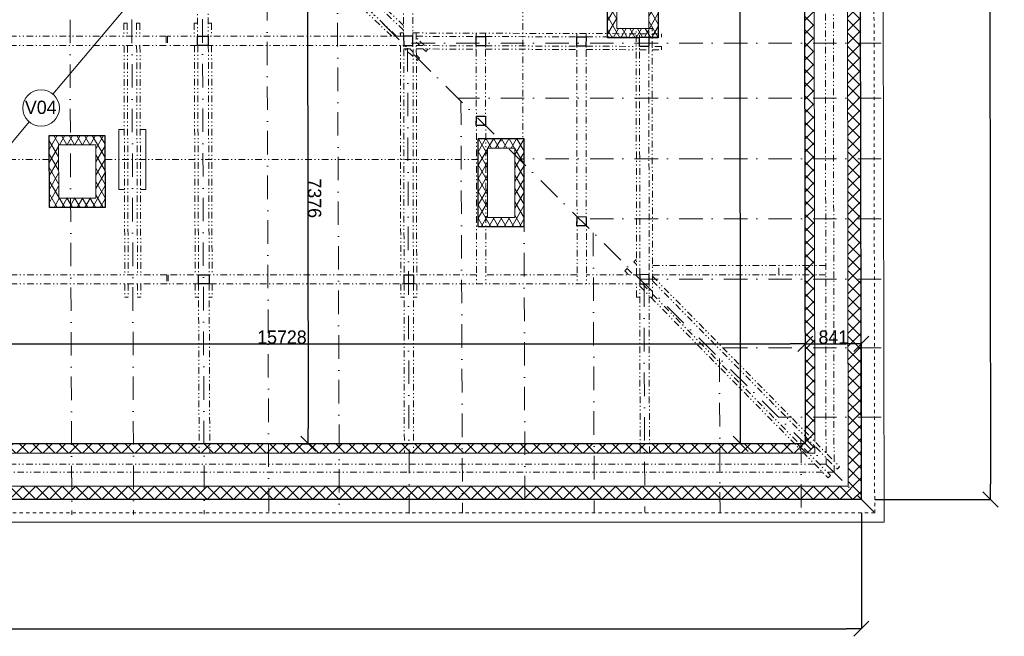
# Model space of a CAD drawing. Extents: x 25031 to 63966, y -28982 to 9473.
# Tile 4 of 11: x 47670 to 62464, y -28982 to -19716. Entities that reach past the tile are written whole.
import ezdxf

# ---------------------------------------------------------------- set-up
doc = ezdxf.new("R2010")
doc.units = 0
doc.header["$MEASUREMENT"] = 0
for name, pattern in [('Čerchovaná', [670.277762, 352.777767, -176.388884, 0, -141.111112]), ('Čerchovaná se dvěma tečkami S', [250, 100, -40, 15, -40, 15, -40]), ('čárkovaná S', [100, 50, -50])]:
    doc.linetypes.add(name, pattern=pattern)
doc.layers.add('2D kreslení - obecné_Číslo_pera__241', color=9, linetype='Continuous', lineweight=13, true_color=0x808080)
doc.layers.add('blok I_pohled4_terén_Číslo_pera__241', color=9, linetype='Continuous', lineweight=13, true_color=0x808080)
for name, color, linetype, lineweight in [('2D VÝPLNĚ_Číslo_pera__4', 91, 'Continuous', 13), ('hřeben_Číslo_pera__1', 7, 'Continuous', 15), ('komín_Číslo_pera__1', 7, 'Continuous', 15), ('komín_Číslo_pera__2', 1, 'Continuous', 25), ('krokve_Číslo_pera__1', 7, 'Continuous', 15), ('POZNÁMKY.TEXT_Číslo_pera__4', 91, 'Continuous', 13), ('svislé konstrukce_Číslo_pera__2', 1, 'Continuous', 25), ('vodorovné konstrukce_Číslo_pera__1', 7, 'Continuous', 15), ('zdi_Číslo_pera__1', 7, 'Continuous', 15), ('zdi_Číslo_pera__2', 1, 'Continuous', 25), ('zdi_Číslo_pera__7', 7, 'Continuous', 20)]:
    doc.layers.add(name, color=color, linetype=linetype, lineweight=lineweight)
doc.layers.add('KÓTY.ZÁKLADNÍ', color=7, linetype='Continuous')
doc.styles.add('GENERATED_STYLE_2', font='txt')
doc.styles.add('GENERATED_STYLE_3', font='txt')
doc.dimstyles.new('GENERATED_STYLE__1', dxfattribs={"dimtxt": 200, "dimasz": 228, "dimexe": 0.18, "dimexo": 200, "dimgap": 0.09, "dimtad": 1, "dimtih": 1, "dimtoh": 1, "dimdec": 0, "dimzin": 0, "dimdsep": 46, "dimtxsty": 'GENERATED_STYLE_2', "dimblk": 'ARROWHEAD_6', "dimblk1": 'ARROWHEAD_6', "dimblk2": 'ARROWHEAD_6', "dimcen": 0.09, "dimclrd": 256, "dimclre": 256, "dimclrt": 256, "dimazin": 0, "dimtfac": 1, "dimtdec": 4, "dimtmove": 0, "dimatfit": 3, "dimfxl": 0, "dimtolj": 1, "dimtzin": 0, "dimarcsym": 0})
doc.dimstyles.new('GENERATED_STYLE__2', dxfattribs={"dimtxt": 200, "dimasz": 228, "dimexe": 0.18, "dimexo": 200, "dimgap": 0.09, "dimtad": 1, "dimdec": 0, "dimzin": 0, "dimdsep": 46, "dimtxsty": 'GENERATED_STYLE_2', "dimblk": 'ARROWHEAD_6', "dimblk1": 'ARROWHEAD_6', "dimblk2": 'ARROWHEAD_6', "dimcen": 0.09, "dimclrd": 256, "dimclre": 256, "dimclrt": 256, "dimazin": 0, "dimtfac": 1, "dimtdec": 4, "dimtmove": 0, "dimatfit": 3, "dimfxl": 0, "dimtolj": 1, "dimtzin": 0, "dimarcsym": 0})
pattern_1 = [(45, (0, 0), (-98.99495, 98.99495), []), (135, (0, 0), (98.99495, 98.99495), [])]
pattern_2 = [(60, (0, 0), (-86.60254, 50), []), (120, (0, 0), (86.60254, 50), [])]

# ---------------------------------------------------------------- blocks, each defined once
blk = doc.blocks.new('ARROWHEAD_6')
at = {"linetype": 'Continuous'}
for p, q in [((0, 0), (-1, 0)), ((-0.5, -0.5), (0.5, 0.5))]:
    blk.add_line(p, q, dxfattribs=at)
blk = doc.blocks.new('*D267')
at = {"layer": 'Defpoints', "color": 0, "linetype": 'Continuous', "transparency": 16777216}
for p in [(27122, -26928), (60316, -26928), (60316, -28868)]:
    blk.add_point(p, dxfattribs=at)
at = {"layer": 'KÓTY.ZÁKLADNÍ', "linetype": 'Continuous', "lineweight": -2, "transparency": 16777216}
for p, q in [((27122, -27128), (27122, -28868)), ((60316, -27128), (60316, -28868)), ((27350, -28868), (60088, -28868))]:
    blk.add_line(p, q, dxfattribs=at)
at = {"layer": 'KÓTY.ZÁKLADNÍ', "linetype": 'Continuous', "lineweight": -2, "transparency": 16777216, "xscale": 228, "yscale": 228, "zscale": 228, "rotation": 180}
blk.add_blockref('ARROWHEAD_6', (27122, -28868), dxfattribs=at)
at = {"layer": 'KÓTY.ZÁKLADNÍ', "linetype": 'Continuous', "lineweight": -2, "transparency": 16777216, "xscale": 228, "yscale": 228, "zscale": 228}
blk.add_blockref('ARROWHEAD_6', (60316, -28868), dxfattribs=at)
at = {"layer": 'KÓTY.ZÁKLADNÍ', "linetype": 'Continuous', "transparency": 16777216, "insert": (43719, -28768), "char_height": 200, "attachment_point": 5, "style": 'GENERATED_STYLE_2'}
blk.add_mtext('\\A1;33194', dxfattribs=at)
blk = doc.blocks.new('*D260')
at = {"layer": 'Defpoints', "color": 0, "linetype": 'Continuous', "transparency": 16777216}
for p in [(60268, 7418), (60316, -26928), (62256, -26925)]:
    blk.add_point(p, dxfattribs=at)
at = {"layer": 'KÓTY.ZÁKLADNÍ', "linetype": 'Continuous', "lineweight": -2, "transparency": 16777216}
for p, q in [((60468, 7418), (62208, 7421)), ((62208, 7193), (62255, -26697)), ((60516, -26927), (62256, -26925))]:
    blk.add_line(p, q, dxfattribs=at)
at = {"layer": 'KÓTY.ZÁKLADNÍ', "linetype": 'Continuous', "lineweight": -2, "transparency": 16777216, "xscale": 228, "yscale": 228, "zscale": 228}
for p, rotation in [((62208, 7421), 90.0798366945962), ((62256, -26925), 270.0798366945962)]:
    blk.add_blockref('ARROWHEAD_6', p, dxfattribs=dict(at, rotation=rotation))
at = {"layer": 'KÓTY.ZÁKLADNÍ', "linetype": 'Continuous', "transparency": 16777216, "insert": (62332, -9752), "char_height": 200, "attachment_point": 5, "rotation": 270.0798, "style": 'GENERATED_STYLE_2'}
blk.add_mtext('\\A1;34346', dxfattribs=at)
blk = doc.blocks.new('*D294')
at = {"layer": 'Defpoints', "color": 0, "linetype": 'Continuous', "transparency": 16777216}
for p in [(59475, -24587), (43746, -24818), (59475, -26088)]:
    blk.add_point(p, dxfattribs=at)
at = {"layer": 'KÓTY.ZÁKLADNÍ', "linetype": 'Continuous', "lineweight": -2, "transparency": 16777216}
for p, q in [((43746, -24618), (43746, -24587)), ((43974, -24587), (59247, -24587)), ((59475, -25888), (59475, -24587))]:
    blk.add_line(p, q, dxfattribs=at)
at = {"layer": 'KÓTY.ZÁKLADNÍ', "linetype": 'Continuous', "lineweight": -2, "transparency": 16777216, "xscale": 228, "yscale": 228, "zscale": 228, "rotation": 180}
blk.add_blockref('ARROWHEAD_6', (43746, -24587), dxfattribs=at)
at = {"layer": 'KÓTY.ZÁKLADNÍ', "linetype": 'Continuous', "lineweight": -2, "transparency": 16777216, "xscale": 228, "yscale": 228, "zscale": 228}
blk.add_blockref('ARROWHEAD_6', (59475, -24587), dxfattribs=at)
at = {"layer": 'KÓTY.ZÁKLADNÍ', "linetype": 'Continuous', "transparency": 16777216, "insert": (51610, -24487), "char_height": 200, "attachment_point": 5, "style": 'GENERATED_STYLE_2'}
blk.add_mtext('\\A1;15728', dxfattribs=at)
blk = doc.blocks.new('*D295')
at = {"layer": 'Defpoints', "color": 0, "linetype": 'Continuous', "transparency": 16777216}
for p in [(60316, -24587), (59475, -26088), (60316, -26928)]:
    blk.add_point(p, dxfattribs=at)
at = {"layer": 'KÓTY.ZÁKLADNÍ', "linetype": 'Continuous', "lineweight": -2, "transparency": 16777216}
for p, q in [((59475, -25888), (59475, -24587)), ((59703, -24587), (60088, -24587)), ((60316, -26728), (60316, -24587))]:
    blk.add_line(p, q, dxfattribs=at)
at = {"layer": 'KÓTY.ZÁKLADNÍ', "linetype": 'Continuous', "lineweight": -2, "transparency": 16777216, "xscale": 228, "yscale": 228, "zscale": 228, "rotation": 180}
blk.add_blockref('ARROWHEAD_6', (59475, -24587), dxfattribs=at)
at = {"layer": 'KÓTY.ZÁKLADNÍ', "linetype": 'Continuous', "lineweight": -2, "transparency": 16777216, "xscale": 228, "yscale": 228, "zscale": 228}
blk.add_blockref('ARROWHEAD_6', (60316, -24587), dxfattribs=at)
at = {"layer": 'KÓTY.ZÁKLADNÍ', "linetype": 'Continuous', "transparency": 16777216, "insert": (59895, -24487), "char_height": 200, "attachment_point": 5, "style": 'GENERATED_STYLE_2'}
blk.add_mtext('\\A1;841', dxfattribs=at)
blk = doc.blocks.new('*D305')
at = {"layer": 'Defpoints', "color": 0, "linetype": 'Continuous', "transparency": 16777216}
for p in [(53212, -18709), (51715, -26088), (52006, -26087)]:
    blk.add_point(p, dxfattribs=at)
at = {"layer": 'KÓTY.ZÁKLADNÍ', "linetype": 'Continuous', "lineweight": -2, "transparency": 16777216}
for p, q in [((53012, -18709), (51993, -18711)), ((51994, -18939), (52005, -25859)), ((51915, -26087), (52006, -26087))]:
    blk.add_line(p, q, dxfattribs=at)
at = {"layer": 'KÓTY.ZÁKLADNÍ', "linetype": 'Continuous', "lineweight": -2, "transparency": 16777216, "xscale": 228, "yscale": 228, "zscale": 228}
for p, rotation in [((51993, -18711), 90.09565909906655), ((52006, -26087), 270.0956590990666)]:
    blk.add_blockref('ARROWHEAD_6', p, dxfattribs=dict(at, rotation=rotation))
at = {"layer": 'KÓTY.ZÁKLADNÍ', "linetype": 'Continuous', "transparency": 16777216, "insert": (52099, -22399), "char_height": 200, "attachment_point": 5, "rotation": 270.0957, "style": 'GENERATED_STYLE_2'}
blk.add_mtext('\\A1;7376', dxfattribs=at)
blk = doc.blocks.new('*D289')
at = {"layer": 'Defpoints', "color": 0, "linetype": 'Continuous', "transparency": 16777216}
for p in [(58456, 6574), (59429, 6575), (59475, -26088)]:
    blk.add_point(p, dxfattribs=at)
at = {"layer": 'KÓTY.ZÁKLADNÍ', "linetype": 'Continuous', "lineweight": -2, "transparency": 16777216}
for p, q in [((59229, 6575), (58456, 6574)), ((58502, -25861), (58457, 6346)), ((59275, -26088), (58502, -26089))]:
    blk.add_line(p, q, dxfattribs=at)
at = {"layer": 'KÓTY.ZÁKLADNÍ', "linetype": 'Continuous', "lineweight": -2, "transparency": 16777216, "xscale": 228, "yscale": 228, "zscale": 228}
for p, rotation in [((58456, 6574), 90.07983669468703), ((58502, -26089), 270.0798366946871)]:
    blk.add_blockref('ARROWHEAD_6', p, dxfattribs=dict(at, rotation=rotation))
at = {"layer": 'KÓTY.ZÁKLADNÍ', "linetype": 'Continuous', "transparency": 16777216, "insert": (58579, -9757), "char_height": 200, "attachment_point": 5, "rotation": 270.0798, "style": 'GENERATED_STYLE_2'}
blk.add_mtext('\\A1;32663', dxfattribs=at)

msp = doc.modelspace()

# ---------------------------------------------------------------- hatches: boundary and pattern name
at = {"layer": '2D VÝPLNĚ_Číslo_pera__4', "linetype": 'Continuous'}
h = msp.add_hatch(dxfattribs=at)
h.set_pattern_fill('TEPELNA_IZOLACE_EPS', color=256, style=0, pattern_type=2)
h.set_pattern_definition(pattern_1)
h.paths.add_polyline_path([(50073.7, -16735.5), (27085.4, -16738.6), (27121.6, -26927.5), (60315.8, -26927.5), (60267.9, 7418.2), (50033.4, 7381.4)], flags=0)
h.paths.add_polyline_path([(27320.9, -26727.5), (27286.1, -16938.6), (50274, -16935.4), (50233.7, 7182.2), (60068.2, 7217.5), (60115.5, -26727.5)], flags=0)
h = msp.add_hatch(dxfattribs=at)
h.set_pattern_fill('TEPELNA_IZOLACE_EPS', color=256, style=0, pattern_type=2)
h.set_pattern_definition(pattern_1)
h.paths.add_polyline_path([(43739.2, -26087.5), (43739.2, -26227.5), (59614.8, -26227.5), (59568.9, 6715.7), (50734.6, 6683.9), (50745, 413.9), (55395, 430.6), (55395.8, -79.4), (55595.9, -79), (55594.7, 631.4), (50884.7, 614.4), (50874.8, 6544.5), (59429.1, 6575.2), (59474.6, -26087.5)], flags=0)
h = msp.add_hatch(dxfattribs=at)
h.set_pattern_fill('TEPELNA_IZOLACE_MINERÁL', color=256, style=0, pattern_type=2)
h.set_pattern_definition(pattern_2)
h.paths.add_polyline_path([(57261, -18927.5), (56501, -18927.5), (56502.5, -19987.5), (56982.5, -19987.5), (56982.5, -19977.5), (57122.5, -19977.5), (57122.5, -19987.5), (57262.5, -19987.5)], flags=0)
h.paths.add_polyline_path([(56641.2, -19067.5), (57121.2, -19067.5), (57122.3, -19847.5), (56642.3, -19847.5)], flags=0)
h = msp.add_hatch(dxfattribs=at)
h.set_pattern_fill('TEPELNA_IZOLACE_MINERÁL', color=256, style=0, pattern_type=2)
h.set_pattern_definition(pattern_2)
h.paths.add_polyline_path([(48113.3, -21458.3), (48116.3, -22538.3), (48955.1, -22535.9), (48951.7, -21455.7)], flags=0)
h.paths.add_polyline_path([(48255.9, -22394.9), (48253.7, -21597.9), (48812.1, -21596.1), (48814.6, -22393.4)], flags=0)
h = msp.add_hatch(dxfattribs=at)
h.set_pattern_fill('TEPELNA_IZOLACE_MINERÁL', color=256, style=0, pattern_type=2)
h.set_pattern_definition(pattern_2)
h.paths.add_polyline_path([(54558.2, -21506.8), (54560.1, -22827.5), (55250.1, -22827.5), (55248.2, -21506.8)], flags=0)
h.paths.add_polyline_path([(54699.9, -22687.5), (54698.4, -21646.8), (55108.4, -21646.8), (55109.9, -22687.5)], flags=0)

# ---------------------------------------------------------------- linework, layer by layer
at = {"layer": '2D kreslení - obecné_Číslo_pera__241', "linetype": 'Continuous'}
msp.add_circle((47991.7, -21043.1), 275, dxfattribs=at)
at = {"layer": 'blok I_pohled4_terén_Číslo_pera__241', "linetype": 'Continuous'}
for p, q in [((48169, -20832.8), (50915.1, -17575.4)), ((43739.2, -26087.5), (47814.5, -21253.3))]:
    msp.add_line(p, q, dxfattribs=at)
at = {"layer": 'hřeben_Číslo_pera__1', "linetype": 'Čerchovaná se dvěma tečkami S'}
for p, q in [((55219, -14019.7), (55231.5, -21506.8)), ((48114.3, -21818.2), (32766.1, -21824.8)), ((54558.7, -21815.4), (48952.8, -21817.8)), ((55232, -21807.5), (55232, -21815.2))]:
    msp.add_line(p, q, dxfattribs=at)
at = {"layer": 'komín_Číslo_pera__1', "linetype": 'Continuous'}
for p, q in [((56642.3, -19847.5), (56641.2, -19067.5)), ((57121.2, -19067.5), (57122.3, -19847.5)), ((57122.3, -19847.5), (56642.3, -19847.5)), ((48253.7, -21597.9), (48812.1, -21596.1)), ((48255.9, -22397.9), (48253.7, -21597.9)), ((48812.1, -21596.1), (48814.6, -22396.3)), ((55108.4, -21646.8), (54698.4, -21646.8)), ((54699.9, -22687.5), (54698.4, -21646.8)), ((55109.9, -22687.5), (55108.4, -21646.8)), ((48814.6, -22396.3), (48255.9, -22397.9)), ((55109.9, -22687.5), (54699.9, -22687.5))]:
    msp.add_line(p, q, dxfattribs=at)
at = {"layer": 'komín_Číslo_pera__2', "linetype": 'Continuous'}
for p, q in [((56502.5, -19987.5), (56501, -18927.5)), ((57261, -18927.5), (57262.5, -19987.5)), ((56982.5, -19987.5), (56502.5, -19987.5)), ((57262.5, -19987.5), (57122.5, -19987.5)), ((48113.3, -21458.3), (48951.7, -21455.7)), ((48116.3, -22538.3), (48113.3, -21458.3)), ((48951.7, -21455.7), (48955.1, -22535.9)), ((55248.2, -21506.8), (54558.2, -21506.8)), ((54560.1, -22827.5), (54558.2, -21506.8)), ((55250.1, -22827.5), (55248.2, -21506.8)), ((48955.1, -22535.9), (48116.3, -22538.3)), ((55250.1, -22827.5), (54560.1, -22827.5))]:
    msp.add_line(p, q, dxfattribs=at)
at = {"layer": 'krokve_Číslo_pera__1', "linetype": 'Čerchovaná'}
for p, q in [((48414.2, -16365.2), (48452.5, -27154.2)), ((49344.2, -16361.9), (49382.5, -27150.9)), ((60502.2, -27111.4), (49695.6, -16360.7)), ((50404.2, -16358.2), (50442.5, -27147.2)), ((51380.2, -18036.6), (51412.5, -27143.7)), ((52443.9, -19094.8), (52472.5, -27139.9)), ((60614.1, -20067.5), (53421.7, -20067.5)), ((53497.9, -20143.4), (53522.8, -27136.2)), ((60614.1, -20897.5), (54256, -20897.5)), ((54300.5, -20941.8), (54322.5, -27133.4)), ((60614.1, -21807.5), (55170.7, -21807.5)), ((55243.8, -21880.2), (55262.5, -27130)), ((60614.1, -22707.5), (56075.4, -22707.5)), ((56287.5, -22918.5), (56302.5, -27126.3)), ((60614.1, -23617.5), (56990.1, -23617.5)), ((57050.2, -23677.3), (57062.5, -27123.6)), ((60614.1, -24647.5), (58025.5, -24647.5)), ((58184.2, -24805.4), (58192.5, -27119.6)), ((60614.1, -25687.5), (59070.9, -25687.5)), ((59408.6, -26023.4), (59412.5, -27115.3))]:
    msp.add_line(p, q, dxfattribs=at)
at = {"layer": 'svislé konstrukce_Číslo_pera__2', "linetype": 'Continuous', "flags": 128}
for points in [[(50343.8, -19965.4), (50503.8, -19965.4), (50503.9, -20105.4), (50343.9, -20105.4)], [(53439.1, -19965), (53439.3, -20105), (53579.3, -20104.8), (53579.1, -19964.8)], [(54529.1, -19968.9), (54669.1, -19969.3), (54668.6, -20109), (54528.6, -20108.5)], [(56039.1, -19974.2), (56179.1, -19974.7), (56178.6, -20114.3), (56038.6, -20113.8)], [(56982.5, -19977.5), (57122.5, -19977.5), (57122.5, -20117.5), (56982.5, -20117.5)], [(54531.1, -21167), (54671.1, -21167.6), (54670.6, -21307.6), (54530.6, -21307)], [(56043.6, -22675.5), (56183.6, -22676), (56183.1, -22816), (56043.1, -22815.5)], [(50356.6, -23547.5), (50516.6, -23547.5), (50516.6, -23687.5), (50356.6, -23687.5)], [(53585.1, -23547.5), (53585.3, -23687.5), (53445.3, -23687.7), (53445.1, -23547.7)], [(56987.5, -23547.5), (56987.7, -23687.5), (57127.7, -23687.3), (57127.5, -23547.3)]]:
    msp.add_lwpolyline(points, close=True, dxfattribs=at)
at = {"layer": 'vodorovné konstrukce_Číslo_pera__1', "linetype": 'Čerchovaná se dvěma tečkami S'}
for p, q in [((59905, -26348.4), (59858.5, 7006.7)), ((59784.8, -26226), (59738.7, 6886.3)), ((53438.8, -19804.6), (50484.1, -16979.1)), ((53259.3, -19965), (50310.8, -17145.4)), ((53331.7, -19965), (50345.3, -17109.3)), ((53438.9, -19873.9), (50449.5, -17015.2)), ((53434.4, -17177.5), (53439.1, -19965)), ((53574.4, -17177.5), (53579, -19915.5)), ((50334.8, -17436), (50343.8, -19965.4)), ((50494.8, -17435.4), (50503.8, -19965.4)), ((49236.3, -19768.8), (49286.3, -19768.6)), ((49236.3, -19768.8), (49237, -19968)), ((49286.3, -19768.6), (49287, -19968)), ((49426.3, -19768.1), (49476.3, -19767.9)), ((49426.3, -19768.1), (49427, -19967.9)), ((49476.3, -19767.9), (49477, -19967.9)), ((50293.1, -19767), (50343.5, -19766.9)), ((50293.1, -19767), (50293.8, -19965.4)), ((50503.1, -19766.1), (50553.5, -19766)), ((50553.5, -19766), (50553.8, -19965.4)), ((49870.2, -19965.5), (43770.6, -19966.3)), ((49870.2, -19965.5), (49870.7, -20105.5)), ((53439.1, -19965), (49890.2, -19965.5)), ((49890.2, -19965.5), (49890.7, -20105.5)), ((53389, -19914.8), (53389.1, -19965)), ((53389.3, -19914.8), (53389.1, -19965)), ((53389.3, -19914.8), (53439, -19915)), ((53439, -19915), (53445.1, -23547.5)), ((53579, -19915.5), (53585.1, -23547.5)), ((53579, -19915.5), (56932.4, -19927.3)), ((53629, -19915.7), (53635.1, -23547.5)), ((53629.1, -19965.7), (54529.1, -19968.9)), ((54529, -19918.9), (54535.3, -23687.5)), ((54669, -19919.3), (54675.3, -23687.5)), ((54669.1, -19969.3), (56039.1, -19974.2)), ((56039, -19924.2), (56045.3, -23685)), ((56179, -19924.7), (56185.3, -23685)), ((56982.3, -19847.5), (56932.3, -19847.6)), ((56937.5, -23547.5), (56932.3, -19847.6)), ((56987.5, -23547.5), (56982.3, -19847.5)), ((56982.4, -19927.5), (57122.4, -19928)), ((57172.3, -19847.4), (57122.3, -19847.5)), ((57131.2, -26227.5), (57122.3, -19847.5)), ((57178, -23887.4), (57172.3, -19847.4)), ((57172.4, -19928.2), (57314.1, -19928.7)), ((57314.1, -19928.7), (57313.9, -19978.7)), ((49870.7, -20105.5), (43769.9, -20106.3)), ((49237.5, -20108), (49249.7, -23547.5)), ((49287.5, -20108), (49299.7, -23547.5)), ((49427.5, -20107.9), (49439.7, -23547.5)), ((49477.5, -20107.9), (49489.7, -23547.5)), ((53579.3, -20105), (49890.7, -20105.5)), ((50294.3, -20105.4), (50306.6, -23547.5)), ((50344.3, -20105.4), (50356.6, -23547.5)), ((50504.3, -20105.4), (50516.6, -23547.5)), ((50554.1, -20105.4), (50560.2, -23547.5)), ((53389.3, -20105), (53395.1, -23547.5)), ((53753.6, -20105.6), (53629.1, -19986.6)), ((53681, -20105.4), (53629.2, -20055.9)), ((53629.3, -20105.2), (54529.3, -20108.5)), ((54669.3, -20109), (56039.3, -20114)), ((56179.1, -19974.7), (56932.5, -19977.3)), ((56179.3, -20114.5), (56932.7, -20117.3)), ((57122.5, -19977.5), (56982.5, -19977.5)), ((57122.7, -20117.5), (56982.7, -20117.5)), ((57172.5, -19978.2), (57313.9, -19978.7)), ((57313.9, -20117.5), (57172.7, -20117.5)), ((57313.9, -20117.5), (57313.8, -20168.7)), ((53439.4, -20154.5), (53579.4, -20155)), ((53579.6, -20271.3), (53457.5, -20154.5)), ((53579.5, -20202), (53530.1, -20154.8)), ((53629.4, -20155.2), (54529.4, -20158.5)), ((53674.8, -20293.1), (53629.6, -20249.9)), ((53771.5, -20192), (53733.5, -20155.6)), ((53771.5, -20192), (53806.1, -20155.8)), ((54669.4, -20159), (56039.4, -20164)), ((56179.4, -20164.5), (56932.8, -20167.3)), ((56982.8, -20167.5), (57122.8, -20168)), ((57172.8, -20168.2), (57313.8, -20168.7)), ((53640.2, -20329.3), (53629.7, -20319.2)), ((53640.2, -20329.3), (53674.8, -20293.1)), ((56896.3, -23354.7), (56932, -23319.7)), ((56896.3, -23354.7), (56937.3, -23396.4)), ((56760.7, -23487.8), (56796.4, -23452.8)), ((56760.7, -23487.8), (56819.3, -23547.5)), ((56796.4, -23452.8), (56889.4, -23547.5)), ((59780.9, -23407.5), (57177.5, -23407.5)), ((59077.5, -23544.6), (59077.3, -23407.5)), ((49883, -23547.5), (43752.6, -23547.5)), ((49883, -23547.5), (49883.5, -23687.5)), ((54535.1, -23547.5), (49903, -23547.5)), ((49903, -23547.5), (49903.5, -23687.5)), ((56045.1, -23547.5), (54675.1, -23547.5)), ((56987.5, -23547.5), (56185.1, -23547.5)), ((59781.1, -23547.5), (57177.5, -23547.5)), ((57177.5, -23569.8), (59989.6, -26434.6)), ((57177.6, -23641.3), (59954, -26469.7)), ((49883.5, -23687.5), (43751.9, -23687.5)), ((49250.2, -23687.5), (49250.9, -23887.5)), ((49300.2, -23687.5), (49300.9, -23887.5)), ((49440.2, -23687.5), (49440.9, -23887.5)), ((49490.2, -23687.5), (49490.9, -23887.5)), ((57127.7, -23687.5), (49903.5, -23687.5)), ((50307.1, -23687.5), (50307.8, -23884.6)), ((50357.1, -23687.5), (50366.1, -26228.1)), ((50517.1, -23687.5), (50526.1, -26227.5)), ((50560.4, -23687.5), (50560.7, -23884.2)), ((53395.3, -23687.5), (53395.6, -23887.5)), ((53445.3, -23687.5), (53449.5, -26227.5)), ((53585.3, -23687.5), (53589.5, -26227.5)), ((53635.3, -23687.5), (53635.6, -23887.5)), ((56938, -23887.8), (56937.7, -23687.5)), ((56991.2, -26227.5), (56987.7, -23687.5)), ((56987.7, -23719), (57127.9, -23861.9)), ((57026.8, -23687.5), (57127.8, -23790.4)), ((49250.9, -23887.5), (49300.9, -23887.5)), ((49440.9, -23887.5), (49490.9, -23887.5)), ((50307.8, -23884.6), (50357.8, -23884.5)), ((50517.8, -23884.2), (50560.7, -23884.2)), ((53445.6, -23887.4), (53395.6, -23887.5)), ((53635.6, -23887.5), (53585.6, -23887.6)), ((56988, -23887.7), (56938, -23887.8)), ((57178, -23887.4), (57128, -23887.5)), ((57153, -23887.5), (59818.4, -26602.7)), ((57177.9, -23841.4), (59854, -26567.7)), ((50366.1, -26228.1), (50526.1, -26227.5)), ((53449.5, -26227.5), (53589.5, -26227.5)), ((57131.2, -26227.5), (56991.2, -26227.5)), ((59785, -26397.5), (59784.9, -26297.4)), ((59616.9, -26397.5), (27649.7, -26397.5)), ((59785, -26397.5), (59687, -26397.5)), ((59905.2, -26517.5), (59905.1, -26419.9)), ((59954, -26469.7), (59989.6, -26434.6)), ((59734.7, -26517.5), (27530.1, -26517.5)), ((59905.2, -26517.5), (59804.7, -26517.5)), ((59818.4, -26602.7), (59854, -26567.7))]:
    msp.add_line(p, q, dxfattribs=at)
at = {"layer": 'zdi_Číslo_pera__1', "linetype": 'Continuous'}
for p, q in [((60656.3, -27267.5), (60607.4, 7759.4)), ((60115.5, -26727.5), (60068.2, 7217.5)), ((59614.6, -26052.5), (59568.9, 6715.7)), ((59614.8, -26227.5), (59614.7, -26124)), ((59450, -26227.5), (27819.1, -26227.5)), ((59614.8, -26227.5), (59520.1, -26227.5)), ((60115.5, -26727.5), (27320.9, -26727.5)), ((60656.3, -27267.5), (26782.8, -27267.5))]:
    msp.add_line(p, q, dxfattribs=at)
at = {"layer": 'zdi_Číslo_pera__1', "linetype": 'čárkovaná S'}
for q in [(60467.6, 7618.9), (26922.3, -27127.5)]:
    msp.add_line((60516.1, -27127.5), q, dxfattribs=at)
at = {"layer": 'zdi_Číslo_pera__2', "linetype": 'Continuous'}
for p, q in [((60315.8, -26927.5), (60267.9, 7418.2)), ((59474.6, -26087.5), (59429.1, 6575.2)), ((59474.6, -26087.5), (43739.2, -26087.5)), ((60315.8, -26927.5), (27121.6, -26927.5))]:
    msp.add_line(p, q, dxfattribs=at)
at = {"layer": 'zdi_Číslo_pera__7', "linetype": 'Continuous', "flags": 128}
for points in [[(49245.2, -22268.6), (49162.1, -22268.6), (49162, -21368.6), (49242, -21368.6)], [(49482, -21368.6), (49563.5, -21368.6), (49563.6, -22268.6), (49485.2, -22268.6)]]:
    msp.add_lwpolyline(points, dxfattribs=at)

# ---------------------------------------------------------------- texts
at = {"layer": 'POZNÁMKY.TEXT_Číslo_pera__4', "linetype": 'Continuous', "insert": (47748.5, -21135.6), "char_height": 200, "attachment_point": 7, "style": 'GENERATED_STYLE_3'}
msp.add_mtext('{V04}', dxfattribs=at)

# ---------------------------------------------------------------- dimensions: what is measured, and where the dimension line sits
at = {"layer": 'KÓTY.ZÁKLADNÍ', "linetype": 'Continuous'}
for base, p1, p2, angle, picture, middle in [((62255.6, -26924.8), (60267.9, 7418.2), (60315.8, -26927.5), 270.07984, '*D260', (62331.7, -9751.8)), ((58456.3, 6573.8), (59474.6, -26087.5), (59429.1, 6575.2), 90.07984, '*D289', (58579.2, -9757.4)), ((52005.6, -26087), (53212, -18709), (51715.5, -26087.5), 270.09566, '*D305', (52099.5, -22398.9))]:
    dim = msp.add_linear_dim(base=base, p1=p1, p2=p2, angle=angle, dimstyle='GENERATED_STYLE__2', dxfattribs=at)
    dim.commit()
    dim.dimension.update_dxf_attribs({"geometry": picture, "text_midpoint": middle})
for base, p1, p2, picture, middle in [((59474.6, -24586.9), (43746.3, -24817.6), (59474.6, -26087.5), '*D294', (51610.4, -24486.8)), ((60315.8, -24586.9), (59474.6, -26087.5), (60315.8, -26927.5), '*D295', (59895.2, -24486.8)), ((60315.8, -28867.8), (27121.6, -26927.5), (60315.8, -26927.5), '*D267', (43718.7, -28767.7))]:
    dim = msp.add_linear_dim(base=base, p1=p1, p2=p2, dimstyle='GENERATED_STYLE__1', dxfattribs=at)
    dim.commit()
    dim.dimension.update_dxf_attribs({"geometry": picture, "text_midpoint": middle})

doc.saveas('drawing.dxf')
